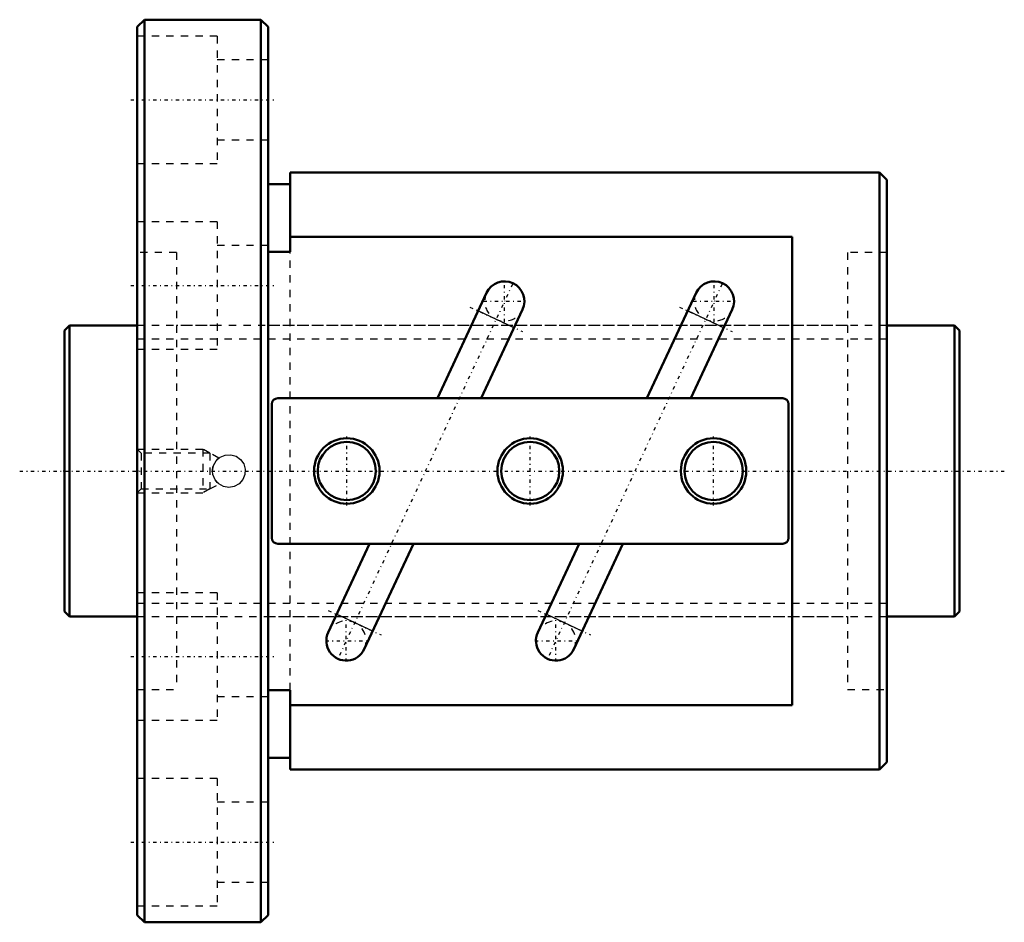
# Model space of a CAD drawing. Header units: millimetres. Extents: x -6 to 129, y -62 to 62.
import ezdxf

# ---------------------------------------------------------------- set-up
doc = ezdxf.new("R2010")
doc.units = ezdxf.units.MM
doc.linetypes.add('Center', pattern=[1.5, 0.45, -0.5, 0.05, -0.5])
doc.linetypes.add('Dashed', pattern=[2, 1, -1])
for name, color, linetype, lineweight in [('2d ConnectionPoints', 7, 'Continuous', 50), ('AM_0', 7, 'Continuous', 50), ('AM_4', 3, 'Continuous', 25), ('AM_5', 3, 'Continuous', 25), ('AM_7', 7, 'Center', 25), ('AM_9', 6, 'Dashed', 25)]:
    doc.layers.add(name, color=color, linetype=linetype, lineweight=lineweight)

# ---------------------------------------------------------------- blocks, each defined once
blk = doc.blocks.new('1_BNF_4010_5RR_Nut_0_in_BNF4010V_5RRG1_123LC0_000_rev_0')
at = {"layer": 'AM_0'}
for p, q in [((11, 62), (10, 61)), ((10, 61), (10, -61)), ((27, 62), (11, 62)), ((11, 62), (11, -62)), ((28, 61), (27, 62)), ((27, 62), (27, -62)), ((28, 61), (28, -61)), ((31, 41), (31, 30.1)), ((112, 41), (31, 41)), ((113, 40), (112, 41)), ((112, 41), (112, -41)), ((31, 39.4), (28, 39.4)), ((113, 40), (113, -40)), ((100, 32.17), (31, 32.17)), ((100, -32.17), (100, 32.17)), ((31, 30.1), (28, 30.1)), ((58, 24.48), (51.25, 10)), ((86.8, 24.48), (80.05, 10)), ((57.28, 10), (62.95, 22.17)), ((86.08, 10), (91.75, 22.17)), ((98.7, 10), (29.3, 10)), ((28.5, 9.2), (28.5, -9.2)), ((99.5, -9.2), (99.5, 9.2)), ((29.3, -10), (98.7, -10)), ((41.92, -10), (36.25, -22.17)), ((41.2, -24.48), (47.95, -10)), ((70.72, -10), (65.05, -22.17)), ((70, -24.48), (76.75, -10)), ((28, -30.1), (31, -30.1)), ((31, -30.1), (31, -41)), ((31, -32.17), (100, -32.17)), ((28, -39.4), (31, -39.4)), ((112, -41), (113, -40)), ((31, -41), (112, -41)), ((10, -61), (11, -62)), ((11, -62), (27, -62)), ((27, -62), (28, -61))]:
    blk.add_line(p, q, dxfattribs=at)
for centre, radius in [((38.8, 0), 4.5), ((64, 0), 4.5), ((89.2, 0), 4.5), ((38.8, 0), 4), ((64, 0), 4), ((89.2, 0), 4)]:
    blk.add_circle(centre, radius, dxfattribs=at)
for centre, radius, start, end in [((60.48, 23.32), 2.73, 335, 155), ((89.28, 23.32), 2.73, 335, 155), ((29.3, 9.2), 0.8, 90, 180), ((98.7, 9.2), 0.8, 0, 90), ((29.3, -9.2), 0.8, 180, 270), ((98.7, -9.2), 0.8, 270, 360), ((38.72, -23.32), 2.73, 155, 335), ((67.52, -23.32), 2.73, 155, 335)]:
    blk.add_arc(centre, radius, start, end, dxfattribs=at)
at = {"layer": 'AM_4'}
for p, q in [((61.8, 19.69), (56.84, 22)), ((90.6, 19.69), (85.64, 22)), ((42.36, -22), (37.4, -19.69)), ((71.16, -22), (66.2, -19.69))]:
    blk.add_line(p, q, dxfattribs=at)
at = {"layer": 'AM_5', "linetype": 'Dashed'}
for p, q in [((10, 3), (19, 3)), ((20, 2.46), (19, 3)), ((19, 3), (19, -3)), ((20, -2.46), (19, -3)), ((10, -3), (19, -3))]:
    blk.add_line(p, q, dxfattribs=at)
at = {"layer": 'AM_7'}
for p, q in [((9.1, 51), (28.9, 51)), ((60.48, 20.45), (60.48, 26.19)), ((89.28, 20.45), (89.28, 26.19)), ((9.1, 25.5), (28.9, 25.5)), ((61.56, 25.65), (37.64, -25.65)), ((90.36, 25.65), (66.44, -25.65)), ((57.61, 23.32), (63.34, 23.32)), ((86.41, 23.32), (92.14, 23.32)), ((55.7, 22.53), (62.94, 19.16)), ((84.5, 22.53), (91.74, 19.16)), ((38.8, -4.73), (38.8, 4.73)), ((64, -4.73), (64, 4.73)), ((89.2, -4.73), (89.2, 4.73)), ((36.26, -19.16), (43.5, -22.53)), ((65.06, -19.16), (72.3, -22.53)), ((38.72, -26.19), (38.72, -20.45)), ((67.52, -26.19), (67.52, -20.45)), ((35.86, -23.32), (41.59, -23.32)), ((64.66, -23.32), (70.39, -23.32)), ((9.1, -25.5), (28.9, -25.5)), ((9.1, -51), (28.9, -51))]:
    blk.add_line(p, q, dxfattribs=at)
at = {"layer": 'AM_9'}
for p, q in [((21, 59.75), (10, 59.75)), ((21, 59.75), (21, 42.25)), ((28, 56.5), (21, 56.5)), ((21, 45.5), (28, 45.5)), ((10, 42.25), (21, 42.25)), ((21, 34.25), (10, 34.25)), ((21, 34.25), (21, 16.75)), ((15.4, 30), (10, 30)), ((15.4, 30), (15.4, -30)), ((28, 31), (21, 31)), ((31, -30.1), (31, 30.1)), ((113, 30), (107.6, 30)), ((107.6, 30), (107.6, -30)), ((107.6, 20), (15.4, 20)), ((10, 16.75), (21, 16.75)), ((10.54, 2.46), (10, 3)), ((20, 2.46), (10.54, 2.46)), ((10.54, 2.46), (10.54, -2.46)), ((21.22, 1.78), (20, 2.46)), ((20, 2.46), (20, -2.46)), ((10, -3), (10.54, -2.46)), ((10.54, -2.46), (20, -2.46)), ((20, -2.46), (21.21, -1.78)), ((21, -16.75), (10, -16.75)), ((21, -16.75), (21, -34.25)), ((15.4, -20), (107.6, -20)), ((10, -30), (15.4, -30)), ((21, -31), (28, -31)), ((107.6, -30), (113, -30)), ((10, -34.25), (21, -34.25)), ((21, -42.25), (10, -42.25)), ((21, -42.25), (21, -59.75)), ((28, -45.5), (21, -45.5)), ((21, -56.5), (28, -56.5)), ((10, -59.75), (21, -59.75))]:
    blk.add_line(p, q, dxfattribs=at)
for points in [[(20.35, 0), (20.48, 0.74), (20.84, 1.4), (21.4, 1.9), (22.1, 2.19), (22.85, 2.24), (23.58, 2.03), (24.19, 1.59), (24.63, 0.98), (24.84, 0.25), (24.79, -0.5), (24.51, -1.19), (24.01, -1.76), (23.34, -2.12), (22.6, -2.25), (21.86, -2.12), (21.2, -1.76), (20.7, -1.2), (20.41, -0.5), (20.35, 0)], [(20.84, 1.4), (20.84, 1.41), (21.1, 1.68), (21.22, 1.78), (21.22, 1.78)], [(20.36, -0.16), (20.35, 0.12), (20.41, 0.52), (20.46, 0.68)], [(21.22, -1.78), (21.18, -1.74), (21, -1.58), (20.7, -1.21), (20.7, -1.2)]]:
    blk.add_lwpolyline(points, dxfattribs=at)
for centre, start, end in [((60.48, 23.32), 155, 335), ((89.28, 23.32), 155, 335), ((38.72, -23.32), 335, 155), ((67.52, -23.32), 335, 155)]:
    blk.add_arc(centre, 2.73, start, end, dxfattribs=at)
blk = doc.blocks.new('2_BNF_4010_5RR000_Shaft_0_in_BNF4010V_5RRG1_123LC0_000_rev_0')
at = {"layer": 'AM_0'}
for p, q in [((0.7, 20), (0, 19.3)), ((0, 19.3), (0, -19.3)), ((10, 20), (0.7, 20)), ((0.7, 20), (0.7, -20)), ((122.3, 20), (113, 20)), ((123, 19.3), (122.3, 20)), ((122.3, 20), (122.3, -20)), ((123, 19.3), (123, -19.3)), ((0, -19.3), (0.7, -20)), ((0.7, -20), (10, -20)), ((113, -20), (122.3, -20)), ((122.3, -20), (123, -19.3))]:
    blk.add_line(p, q, dxfattribs=at)
at = {"layer": 'AM_5', "linetype": 'Dashed'}
for p, q in [((10, 18.1595), (113, 18.1595)), ((10, -18.1595), (113, -18.1595))]:
    blk.add_line(p, q, dxfattribs=at)
at = {"layer": 'AM_7'}
blk.add_line((-6.15, 0), (129.15, 0), dxfattribs=at)
at = {"layer": 'AM_9'}
for p, q in [((21, 20), (10, 20)), ((113, 20), (28, 20)), ((10, -20), (21, -20)), ((28, -20), (113, -20))]:
    blk.add_line(p, q, dxfattribs=at)

msp = doc.modelspace()

# ---------------------------------------------------------------- linework, layer by layer
at = {"layer": '2d ConnectionPoints'}
for p in [(0, 0), (10, 0)]:
    msp.add_point(p, dxfattribs=at)

# ---------------------------------------------------------------- block references
for name in ['1_BNF_4010_5RR_Nut_0_in_BNF4010V_5RRG1_123LC0_000_rev_0', '2_BNF_4010_5RR000_Shaft_0_in_BNF4010V_5RRG1_123LC0_000_rev_0']:
    msp.add_blockref(name, (0, 0))

doc.saveas('drawing.dxf')
